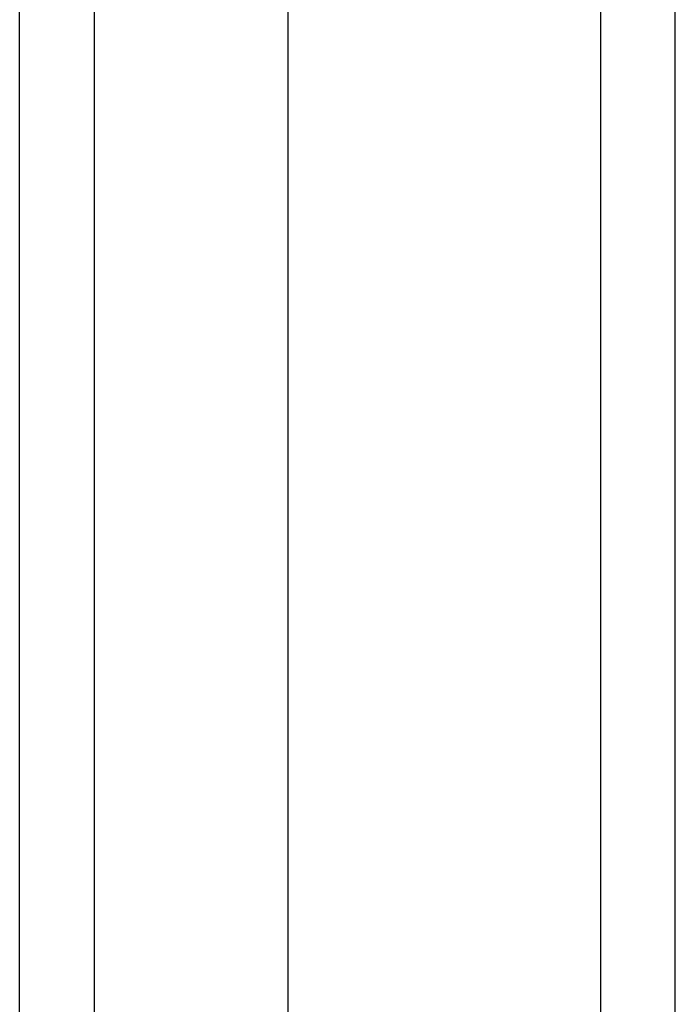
# Model space of a CAD drawing. Header units: inches. Extents: x 11 to 197, y 14 to 125.
# Tile 43 of 82: x 112.062 to 112.928, y 70.418 to 71.719. Entities that reach past the tile are written whole.
import ezdxf

# ---------------------------------------------------------------- set-up
doc = ezdxf.new("R2010")
doc.units = ezdxf.units.IN
doc.header["$MEASUREMENT"] = 0
doc.layers.add('Visible Edges(ANSI)', color=7, linetype='Continuous', lineweight=25)
doc.layers.add('Visible Tangent Edges(ANSI)', color=7, linetype='Continuous', lineweight=25)

msp = doc.modelspace()

# ---------------------------------------------------------------- linework, layer by layer
at = {"layer": 'Visible Edges(ANSI)'}
for p, q in [((112.9279, 49.2376), (112.9279, 91.0396)), ((112.4161, 90.4299), (112.4161, 49.8472)), ((112.0617, 50.0357), (112.0617, 90.2414))]:
    msp.add_line(p, q, dxfattribs=at)
at = {"layer": 'Visible Tangent Edges(ANSI)'}
for p, q in [((112.8289, 91.0396), (112.8289, 49.2376)), ((112.1607, 49.9057), (112.1607, 90.3714))]:
    msp.add_line(p, q, dxfattribs=at)

doc.saveas('drawing.dxf')
